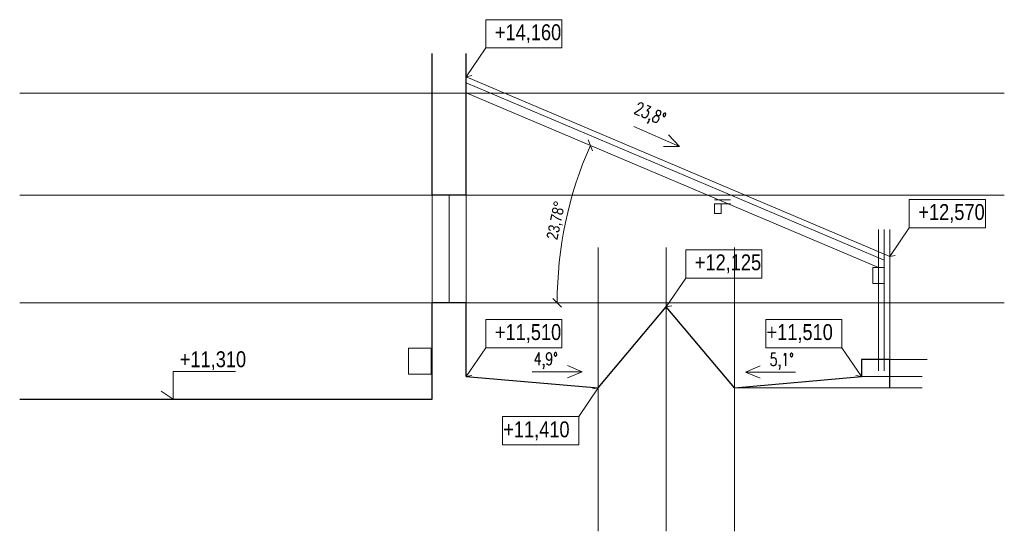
# Model space of a CAD drawing. Header units: millimetres. Extents: x -300958 to -108039, y 30118 to 292543.
# Tile 256 of 256: x -255882 to -247207, y 202987 to 207500. Entities that reach past the tile are written whole.
import ezdxf

# ---------------------------------------------------------------- set-up
doc = ezdxf.new("R2010")
doc.units = ezdxf.units.MM
doc.header["$MEASUREMENT"] = 0
doc.layers.get('0').update_dxf_attribs({"lineweight": 13})
doc.layers.get('Defpoints').update_dxf_attribs({"color": 3, "lineweight": 13})
for name, color, linetype, lineweight in [('BOURÁNÍ', 40, 'Continuous', 13), ('popis', 7, 'Continuous', 9), ('tenka', 7, 'Continuous', 13), ('výškové kóty', 7, 'Continuous', 13), ('walls', 7, 'Continuous', 13)]:
    doc.layers.add(name, color=color, linetype=linetype, lineweight=lineweight)
doc.styles.add('STYLE-0', font='ARIALN.TTF')
doc.styles.add('Style-Arial', font='arial.ttf')
doc.dimstyles.new('arch', dxfattribs={"dimscale": 50, "dimtxt": 2.5, "dimasz": 2.5, "dimexe": 1.25, "dimexo": 0.9, "dimtad": 1, "dimdec": 0, "dimtxsty": 'STYLE-0', "dimblk": 'ARCHTICK', "dimcen": 2.5, "dimadec": 0, "dimazin": 0, "dimtfac": 1, "dimtdec": 0, "dimtmove": 2, "dimatfit": 3, "dimldrblk": 'ARCHTICK', "dimfxl": 0, "dimarcsym": 0})

# ---------------------------------------------------------------- blocks, each defined once
blk = doc.blocks.new('_ArchTick')
at = {"color": 0, "linetype": 'ByBlock', "flags": 128}
blk.add_lwpolyline([(-0.5, -0.5), (0.5, 0.5)], dxfattribs=at)
blk = doc.blocks.new('*D495')
at = {"layer": 'Defpoints', "color": 0, "linetype": 'Continuous'}
for p in [(-251947.2, 206872.5), (-251015.6, 205943), (-248215.9, 205228.4), (-255882.2, 205002.3), (-247206.9, 205002.3)]:
    blk.add_point(p, dxfattribs=at)
at = {"layer": 'tenka', "linetype": 'Continuous', "lineweight": 0}
blk.add_arc((-247702.6, 205002.3), 3444, 156.22155, 180, dxfattribs=at)
at = {"layer": 'tenka', "linetype": 'Continuous', "lineweight": 0, "xscale": 75, "yscale": 75, "zscale": 75}
for p, rotation in [((-250854.2, 206390.9), 66.22154743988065), ((-251146.6, 205002.3), 269.9999999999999)]:
    blk.add_blockref('_ArchTick', p, dxfattribs=dict(at, rotation=rotation))
at = {"layer": 'tenka', "color": 0, "linetype": 'Continuous', "insert": (-251149.9, 205728.1), "char_height": 100, "attachment_point": 5, "rotation": 78.11077, "style": 'STYLE-0'}
blk.add_mtext('23,78°', dxfattribs=at)

msp = doc.modelspace()

# ---------------------------------------------------------------- linework, layer by layer
at = {"layer": 'BOURÁNÍ', "linetype": 'Continuous', "lineweight": 30}
for p, q in [((-252247.2, 205952.3), (-252247.2, 207202.3)), ((-251947.2, 205952.3), (-251947.2, 207202.3)), ((-251947.2, 205952.3), (-252247.2, 205952.3)), ((-252247.2, 204152.3), (-252247.2, 205002.3)), ((-251947.2, 205002.3), (-252247.2, 205002.3)), ((-251947.2, 204352.3), (-251947.2, 205002.3)), ((-250785.5, 204252.3), (-250185.5, 204967.3)), ((-249585.5, 204252.3), (-250185.5, 204967.3)), ((-248215.9, 204502.3), (-248465.9, 204502.3)), ((-248465.9, 204502.3), (-248465.8, 204352.3)), ((-248215.9, 204252.3), (-248215.9, 204502.3)), ((-251947.2, 204352.3), (-250785.5, 204252.3)), ((-249585.5, 204252.3), (-248465.8, 204352.3))]:
    msp.add_line(p, q, dxfattribs=at)
at = {"layer": 'BOURÁNÍ', "linetype": 'Continuous'}
for p, q in [((-252247.2, 205952.3), (-252247.2, 205002.3)), ((-252097.2, 205952.3), (-252097.2, 205002.3)), ((-251947.2, 205002.3), (-251947.2, 205952.3)), ((-250785.5, 205489.9), (-250785.5, 202986.8)), ((-250185.5, 205489.9), (-250185.5, 202986.8)), ((-249585.5, 205489.9), (-249585.5, 202986.8)), ((-248465.9, 204502.3), (-247887.5, 204502.3)), ((-248465.8, 204352.3), (-247930.7, 204352.3)), ((-249585.5, 204252.3), (-247930.7, 204252.3))]:
    msp.add_line(p, q, dxfattribs=at)
at = {"layer": 'popis', "flags": 128}
for points in [[(-251141.6, 207250), (-251775.9, 207250), (-251947.2, 206996.6), (-251898.7, 207006.3)], [(-247410.2, 205664.5), (-248044.5, 205664.5), (-248215.9, 205411), (-248167.3, 205420.7)], [(-249379.8, 205220.8), (-250014.1, 205220.8), (-250185.5, 204967.3), (-250137, 204977)], [(-251141.6, 204605.7), (-251775.9, 204605.7), (-251947.2, 204352.3), (-251898.7, 204362)], [(-249271.4, 204605.7), (-248637.1, 204605.7), (-248465.8, 204352.3), (-248514.3, 204362)], [(-251591.2, 203998.9), (-250956.9, 203998.9), (-250785.5, 204252.3), (-250834, 204242.6)]]:
    msp.add_lwpolyline(points, dxfattribs=at)
at = {"layer": 'tenka', "linetype": 'Continuous'}
for p, q in [((-251947.2, 206996.6), (-248215.9, 205411)), ((-251947.2, 206942.3), (-248265.9, 205378)), ((-255882.2, 206852.3), (-247206.9, 206852.3)), ((-251947.2, 206855.3), (-248315.9, 205312.3)), ((-255882.2, 205952.3), (-247206.9, 205952.3)), ((-249761.7, 205909.5), (-249618.1, 205909.5)), ((-249761.7, 205876.7), (-249618.1, 205876.7)), ((-248315.9, 204402.3), (-248315.9, 205647.7)), ((-248265.9, 204402.3), (-248265.9, 205647.7)), ((-248215.9, 204402.3), (-248215.9, 205647.7)), ((-255882.2, 205002.3), (-247206.9, 205002.3))]:
    msp.add_line(p, q, dxfattribs=at)
at = {"layer": 'tenka', "linetype": 'Continuous', "lineweight": 0, "flags": 128}
for points in [[(-250472, 206557.8), (-250069.3, 206380.5), (-250209.5, 206382), (-250069.3, 206380.5), (-250165.1, 206482.8)], [(-251367.3, 204394.8), (-250927.3, 204394.8), (-251056.2, 204339.7), (-250927.3, 204394.8), (-251056.2, 204449.9)], [(-249047, 204391.5), (-249487, 204391.5), (-249358, 204336.4), (-249487, 204391.5), (-249358, 204446.6)]]:
    msp.add_lwpolyline(points, dxfattribs=at)
at = {"layer": 'tenka', "linetype": 'Continuous', "flags": 128}
for points in [[(-249761.7, 205876.7), (-249701.7, 205876.7), (-249701.7, 205789.3), (-249761.7, 205789.3), (-249761.7, 205876.7)], [(-248365.9, 205172.3), (-248365.9, 205312.3), (-248265.9, 205312.3), (-248265.9, 205172.3), (-248365.9, 205172.3)], [(-252457.2, 204602.3), (-252257.2, 204602.3), (-252257.2, 204372.3), (-252457.2, 204372.3), (-252457.2, 204602.3)]]:
    msp.add_lwpolyline(points, dxfattribs=at)
at = {"layer": 'výškové kóty', "linetype": 'Continuous', "lineweight": 0, "flags": 128}
for points in [[(-251775.9, 207499.6), (-251105.2, 207499.6), (-251105.2, 207250), (-251775.9, 207250)], [(-248044.5, 205914), (-247373.8, 205914), (-247373.8, 205664.5), (-248044.5, 205664.5)], [(-250014.1, 205470.3), (-249343.4, 205470.3), (-249343.4, 205220.8), (-250014.1, 205220.8)], [(-251775.9, 204855.2), (-251105.2, 204855.2), (-251105.2, 204605.7), (-251775.9, 204605.7)], [(-248637.1, 204855.2), (-249307.8, 204855.2), (-249307.8, 204605.7), (-248637.1, 204605.7)], [(-250956.9, 203749.3), (-251627.6, 203749.3), (-251627.6, 203998.9), (-250956.9, 203998.9)]]:
    msp.add_lwpolyline(points, close=True, dxfattribs=at)
msp.add_lwpolyline([(-253980.4, 204397.7), (-254529.1, 204397.7), (-254529.1, 204152.3), (-254635.6, 204222.7)], dxfattribs=at)
at = {"layer": 'walls', "linetype": 'Continuous', "lineweight": 30}
msp.add_line((-255882.2, 204152.3), (-252247.2, 204152.3), dxfattribs=at)

# ---------------------------------------------------------------- texts
at = {"layer": 'popis', "linetype": 'Continuous', "char_height": 112, "line_spacing_factor": 0.765173, "style": 'Style-Arial'}
for s, insert, attachment_point, rotation in [('{\\Fromans|c238;\\W0.71429;23,8°}', (-250205.4, 206599.6), 6, 336.22884), ('{\\Fromans|c238;\\W0.71429;4,9°}', (-251140.2, 204490.7), 6, 359.99884), ('{\\Fromans|c238;\\W0.71429;5,1°}', (-249274.1, 204485.1), 4, 0.00116)]:
    msp.add_mtext(s, dxfattribs=dict(at, insert=insert, attachment_point=attachment_point, rotation=rotation))
at = {"layer": 'výškové kóty', "linetype": 'Continuous', "lineweight": 0, "char_height": 140, "width": 1046.843, "style": 'STYLE-0'}
for s, insert, attachment_point in [('+14,160', (-251695.3, 207458.7), 1), ('+12,570', (-247964, 205873.1), 1), ('+12,125', (-249933.6, 205429.4), 1), ('+11,510', (-251695.3, 204814.3), 1), ('+11,510', (-248717.7, 204814.3), 3), ('+11,310', (-254471.4, 204574.6), 1), ('+11,410', (-251037.4, 203790.2), 9)]:
    msp.add_mtext(s, dxfattribs=dict(at, insert=insert, attachment_point=attachment_point))

# ---------------------------------------------------------------- dimensions: what is measured, and where the dimension line sits
at = {"layer": 'tenka', "linetype": 'Continuous'}
dim = msp.add_angular_dim_2l(base=(-251015.6, 205943), line1=((-255882.2, 205002.3), (-247206.9, 205002.3)), line2=((-251947.2, 206872.5), (-248215.9, 205228.4)), dimstyle='arch', override={"dimtxt": 2, "dimasz": 1.5, "dimexe": 0.75, "dimexo": 1.5, "dimgap": 0.375, "dimcen": 0.05, "dimclrd": 256, "dimadec": 2, "dimlwd": 0}, dxfattribs=at)
dim.commit()
dim.dimension.update_dxf_attribs({"geometry": '*D495', "text_midpoint": (-251149.9, 205728.1)})

doc.saveas('drawing.dxf')
